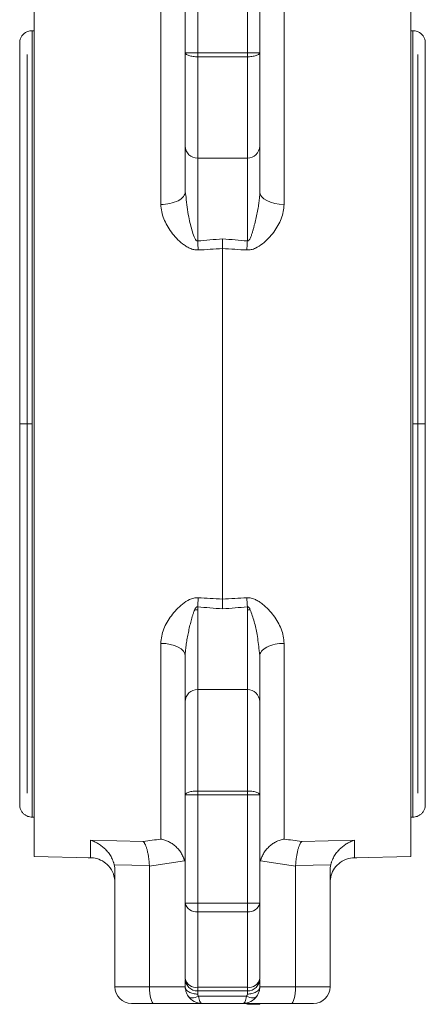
# Model space of a CAD drawing. Header units: millimetres. Extents: x 75 to 915, y -46 to 868.
# Tile 33 of 45: x 798 to 847, y 386 to 505. Entities that reach past the tile are written whole.
import ezdxf

# ---------------------------------------------------------------- set-up
doc = ezdxf.new("R2010")
doc.units = ezdxf.units.MM

msp = doc.modelspace()

# ---------------------------------------------------------------- linework, layer by layer
at = {"color": 7, "linetype": 'Continuous', "lineweight": 15}
for p, q in [((818.49, 500.57), (818.49, 513.62)), ((819.99, 500.57), (819.99, 513.62)), ((825.99, 500.57), (825.99, 513.62)), ((827.49, 500.57), (827.49, 513.62)), ((800.24, 403.49), (800.24, 507.99)), ((845.74, 507.99), (845.74, 455.74)), ((815.55, 505.89), (815.55, 482.25)), ((830.42, 482.25), (830.42, 505.89)), ((800.24, 503.24), (799.99, 503.24)), ((845.99, 503.24), (845.74, 503.24)), ((819.99, 500.57), (818.49, 500.57)), ((819.99, 500.09), (819.99, 500.57)), ((825.99, 500.57), (819.99, 500.57)), ((819.99, 500.09), (825.99, 500.09)), ((819.99, 487.83), (819.99, 500.09)), ((825.99, 500.09), (825.99, 500.57)), ((827.49, 500.57), (825.99, 500.57)), ((825.99, 500.09), (825.99, 487.83)), ((825.99, 487.83), (819.99, 487.83)), ((819.99, 487.83), (819.99, 477.84)), ((825.99, 487.83), (825.99, 477.84)), ((818.49, 483.76), (818.58, 483.12)), ((822.99, 434.57), (822.99, 476.91)), ((845.74, 455.74), (845.74, 403.49)), ((819.99, 433.64), (819.99, 433.3)), ((819.99, 423.65), (819.99, 433.3)), ((825.99, 433.3), (825.99, 433.64)), ((825.99, 433.3), (825.99, 423.65)), ((815.55, 429.23), (815.55, 405.59)), ((827.49, 427.72), (827.41, 428.37)), ((830.42, 405.59), (830.42, 429.23)), ((819.99, 423.65), (825.99, 423.65)), ((819.99, 411.39), (819.99, 423.65)), ((825.99, 423.65), (825.99, 411.39)), ((818.49, 410.92), (819.99, 410.92)), ((818.49, 410.92), (818.49, 397.86)), ((819.99, 411.39), (819.99, 410.92)), ((825.99, 411.39), (819.99, 411.39)), ((819.99, 410.92), (825.99, 410.92)), ((819.99, 410.92), (819.99, 397.86)), ((825.99, 410.92), (825.99, 411.39)), ((825.99, 410.92), (827.49, 410.92)), ((825.99, 397.86), (825.99, 410.92)), ((827.49, 410.92), (827.49, 397.86)), ((799.99, 408.24), (800.24, 408.24)), ((845.74, 408.24), (845.99, 408.24)), ((813.42, 405.29), (807.05, 405.44)), ((838.92, 405.44), (832.56, 405.29)), ((800.24, 403.49), (807.05, 403.34)), ((838.92, 403.34), (845.74, 403.49)), ((814.16, 402.39), (809.9, 402.49)), ((814.16, 387.74), (814.16, 402.31)), ((836.07, 402.49), (831.82, 402.39)), ((831.82, 387.74), (831.82, 402.31)), ((809.99, 387.74), (809.99, 401.77)), ((835.99, 387.74), (835.99, 401.77)), ((819.99, 397.86), (818.49, 397.86)), ((818.49, 397.86), (818.49, 388.74)), ((825.99, 397.86), (819.99, 397.86)), ((819.99, 397.86), (819.99, 396.8)), ((825.99, 397.86), (825.99, 396.8)), ((827.49, 397.86), (825.99, 397.86)), ((827.49, 397.86), (827.49, 388.74)), ((819.99, 396.8), (825.99, 396.8)), ((819.99, 396.8), (819.99, 387.68)), ((825.99, 387.68), (825.99, 396.8)), ((809.99, 387.74), (814.16, 387.74)), ((814.16, 387.74), (818.49, 387.74)), ((818.49, 388.55), (818.49, 387.74)), ((827.49, 388.55), (827.49, 387.74)), ((827.49, 387.74), (831.82, 387.74)), ((831.82, 387.74), (835.99, 387.74)), ((825.99, 387.68), (819.99, 387.68)), ((819.99, 387.68), (819.99, 387.24)), ((819.99, 387.24), (825.99, 387.24)), ((820.07, 386.61), (825.9, 386.61)), ((825.99, 387.68), (825.99, 387.24)), ((814.69, 385.74), (811.99, 385.74)), ((820.49, 385.74), (814.69, 385.74)), ((825.49, 385.74), (820.49, 385.74)), ((831.28, 385.74), (825.49, 385.74)), ((825.92, 385.64), (825.92, 385.74)), ((825.95, 385.74), (825.95, 385.63)), ((825.95, 385.64), (825.95, 385.74)), ((825.98, 385.64), (825.98, 385.74)), ((826.01, 385.64), (826.01, 385.74)), ((826.01, 385.64), (826.01, 385.74)), ((826.01, 385.64), (827.36, 385.64)), ((826.01, 385.64), (826.01, 385.64)), ((827.36, 385.64), (827.36, 385.74)), ((827.36, 385.64), (827.36, 385.74)), ((827.36, 385.64), (827.51, 385.64)), ((827.36, 385.64), (827.36, 385.64)), ((827.51, 385.64), (827.51, 385.74)), ((833.99, 385.74), (831.28, 385.74))]:
    msp.add_line(p, q, dxfattribs=at)
at = {"color": 8, "linetype": 'Continuous', "lineweight": 15}
for p, q in [((799.99, 455.74), (799.99, 503.24)), ((845.99, 503.24), (845.99, 455.74)), ((799.39, 500.37), (799.39, 455.74)), ((846.59, 455.74), (846.59, 500.37)), ((799.39, 455.74), (799.39, 411.12)), ((799.99, 408.24), (799.99, 455.74)), ((845.99, 455.74), (845.99, 408.24)), ((846.59, 411.12), (846.59, 455.74)), ((807.05, 405.44), (807.05, 403.34)), ((838.92, 403.34), (838.92, 405.44)), ((819.99, 386.87), (819.99, 387.24)), ((825.99, 387.24), (825.99, 386.87))]:
    msp.add_line(p, q, dxfattribs=at)
at = {"color": 7, "linetype": 'Continuous', "lineweight": 15, "flags": 128}
for points in [[(830.42, 482.25), (829.85, 482.29), (829.29, 482.38), (828.79, 482.52), (828.34, 482.71), (827.98, 482.93), (827.71, 483.19), (827.54, 483.47), (827.49, 483.76)], [(825.92, 476.75), (825.93, 476.88), (825.94, 477.01), (825.95, 477.15), (825.95, 477.28), (825.96, 477.42), (825.97, 477.56), (825.98, 477.7), (825.99, 477.84)], [(820.05, 434.74), (820.05, 434.61), (820.04, 434.47), (820.03, 434.34), (820.02, 434.2), (820.01, 434.06), (820, 433.93), (820, 433.79), (819.99, 433.64)], [(815.55, 429.23), (816.13, 429.2), (816.68, 429.11), (817.19, 428.97), (817.63, 428.78), (818, 428.55), (818.27, 428.29), (818.43, 428.01), (818.49, 427.72)], [(818.84, 386.61), (818.92, 386.53), (819.02, 386.47), (819.16, 386.43), (819.31, 386.42), (819.49, 386.43), (819.67, 386.47), (819.87, 386.53), (820.07, 386.61)], [(825.9, 386.61), (826.1, 386.53), (826.3, 386.47), (826.49, 386.43), (826.66, 386.42), (826.82, 386.43), (826.95, 386.47), (827.06, 386.53), (827.14, 386.61)]]:
    msp.add_lwpolyline(points, dxfattribs=at)
at = {"color": 7, "linetype": 'Continuous', "lineweight": 15}
for centre, radius, start, end in [((819.96, 489.31), 1.47, 181.0506, 271.0134), ((826.01, 489.31), 1.47, 268.9866, 358.9494), ((819.96, 422.18), 1.47, 88.9866, 178.9494), ((826.01, 422.18), 1.47, 1.0506, 91.0134), ((819.8, 398.13), 1.34, 191.4218, 278.0495), ((826.17, 398.13), 1.34, 261.9505, 348.5782), ((811.99, 387.74), 2, 180, 270), ((819.8, 389.01), 1.34, 191.4218, 278.0495), ((819.99, 388.74), 1.5, 180, 270), ((826.17, 389.01), 1.34, 261.9505, 348.5782), ((825.99, 388.74), 1.5, 270, 0), ((833.99, 387.74), 2, 270, 0)]:
    msp.add_arc(centre, radius, start, end, dxfattribs=at)
for centre, start_param, end_param in [((814.69, 387.74), 1.570796, 3.141593), ((831.28, 387.74), 3.141593, 4.712389)]:
    msp.add_ellipse(centre, major_axis=(0, 2), ratio=0.267949, start_param=start_param, end_param=end_param, dxfattribs=at)
for points, knots in [([(799.99, 503.24), (799.81, 503.23), (799.54, 503.2), (799.19, 503.02), (798.92, 502.82), (798.7, 502.54), (798.54, 502.2), (798.47, 501.82), (798.5, 501.57), (798.52, 501.45)], [0, 0, 0, 0, 0.195428, 0.311032, 0.437709, 0.57356, 0.7154, 0.859048, 1, 1, 1, 1]), ([(847.46, 501.45), (847.47, 501.57), (847.51, 501.82), (847.43, 502.2), (847.28, 502.54), (847.05, 502.82), (846.79, 503.02), (846.44, 503.2), (846.16, 503.23), (845.99, 503.24)], [0, 0, 0, 0, 0.140952, 0.2846, 0.42644, 0.562291, 0.688968, 0.804572, 1, 1, 1, 1]), ([(798.51, 501.42), (798.51, 501.39), (798.5, 501.35), (798.49, 500.65), (798.49, 499.68), (798.49, 498.59), (798.49, 497.49), (798.49, 495.65), (798.49, 492.56), (798.49, 488.16), (798.49, 483.75), (798.49, 479.66), (798.49, 476.24), (798.49, 473.71), (798.49, 472.14), (798.49, 470.46), (798.49, 468.17), (798.49, 464.92), (798.49, 460.6), (798.49, 457.43), (798.49, 455.74)], [0, 0, 0, 0, 0.06225, 0.127697, 0.183902, 0.230898, 0.26885, 0.301974, 0.404356, 0.509124, 0.578785, 0.64843, 0.716975, 0.74148, 0.765236, 0.78829, 0.81628, 0.866567, 0.928966, 1, 1, 1, 1]), ([(847.49, 455.74), (847.49, 457.48), (847.49, 460.63), (847.49, 464.72), (847.49, 467.97), (847.49, 470.74), (847.49, 474.78), (847.49, 479.99), (847.49, 485.25), (847.49, 489.3), (847.49, 492.27), (847.49, 494.44), (847.49, 496.11), (847.49, 497.54), (847.49, 499.01), (847.48, 500.32), (847.47, 501.28), (847.46, 501.37), (847.46, 501.42)], [0, 0, 0, 0, 0.07301, 0.131746, 0.173704, 0.213118, 0.253283, 0.355157, 0.45732, 0.52549, 0.590211, 0.649587, 0.684729, 0.729451, 0.78408, 0.84886, 0.923849, 1, 1, 1, 1]), ([(818.49, 500.57), (818.49, 500.51), (818.52, 500.45), (818.67, 500.33), (818.78, 500.28), (819.07, 500.18), (819.25, 500.15), (819.62, 500.1), (819.81, 500.09), (819.99, 500.09)], [0, 0, 0, 0, 0.25, 0.25, 0.5, 0.5, 0.75, 0.75, 1, 1, 1, 1]), ([(818.49, 489.28), (818.49, 489.32), (818.49, 489.39), (818.49, 489.52), (818.49, 489.65), (818.49, 489.79), (818.49, 490.02), (818.49, 490.37), (818.49, 490.86), (818.49, 491.41), (818.49, 492.23), (818.49, 493.4), (818.49, 494.72), (818.49, 495.87), (818.49, 496.76), (818.49, 497.68), (818.49, 498.52), (818.49, 499.27), (818.49, 499.91), (818.49, 500.35), (818.49, 500.57)], [0, 0, 0, 0, 0.0243571, 0.048696, 0.0730304, 0.0973742, 0.1217412, 0.1839755, 0.2462412, 0.3094355, 0.3726616, 0.5000025, 0.6273435, 0.6905377, 0.7537639, 0.8159982, 0.8782638, 0.9188463, 0.9594037, 1, 1, 1, 1]), ([(825.99, 500.09), (826.16, 500.09), (826.35, 500.1), (826.72, 500.15), (826.9, 500.18), (827.19, 500.28), (827.31, 500.33), (827.46, 500.45), (827.49, 500.51), (827.49, 500.57)], [0, 0, 0, 0, 0.25, 0.25, 0.5, 0.5, 0.75, 0.75, 1, 1, 1, 1]), ([(827.49, 500.57), (827.49, 499.27), (827.49, 497.98), (827.49, 495.56), (827.49, 494.43), (827.49, 492.43), (827.49, 491.56), (827.49, 490.17), (827.49, 489.64), (827.49, 489.28)], [0, 0, 0, 0, 0.25, 0.25, 0.5, 0.5, 0.75, 0.75, 1, 1, 1, 1]), ([(818.49, 483.76), (818.49, 483.86), (818.49, 484.06), (818.49, 484.35), (818.49, 484.63), (818.49, 484.91), (818.49, 485.18), (818.49, 485.44), (818.49, 485.92), (818.49, 486.56), (818.49, 487.32), (818.49, 487.97), (818.49, 488.43), (818.49, 488.74), (818.49, 488.95), (818.49, 489.13), (818.49, 489.23), (818.49, 489.28)], [0, 0, 0, 0, 0.03696, 0.073842, 0.110679, 0.147501, 0.184342, 0.221233, 0.258207, 0.386155, 0.514161, 0.638468, 0.762834, 0.822182, 0.881403, 0.940631, 1, 1, 1, 1]), ([(827.49, 489.28), (827.49, 489.09), (827.49, 488.84), (827.49, 488.18), (827.49, 487.78), (827.49, 486.84), (827.49, 486.3), (827.49, 485.1), (827.49, 484.45), (827.49, 483.76)], [0, 0, 0, 0, 0.25, 0.25, 0.5, 0.5, 0.75, 0.75, 1, 1, 1, 1]), ([(815.55, 482.25), (815.9, 482.25), (816.28, 482.29), (817, 482.44), (817.35, 482.56), (817.92, 482.85), (818.14, 483.03), (818.42, 483.4), (818.49, 483.59), (818.49, 483.76)], [0, 0, 0, 0, 0.25, 0.25, 0.5, 0.5, 0.75, 0.75, 1, 1, 1, 1]), ([(825.99, 477.84), (826, 477.84), (826.02, 477.83), (826.05, 477.84), (826.09, 477.85), (826.13, 477.87), (826.2, 477.94), (826.28, 478.06), (826.37, 478.23), (826.46, 478.47), (826.57, 478.79), (826.68, 479.16), (826.78, 479.54), (826.91, 480.04), (827.06, 480.67), (827.22, 481.44), (827.33, 482.08), (827.41, 482.6), (827.45, 482.99), (827.48, 483.38), (827.49, 483.64), (827.49, 483.76)], [0, 0, 0, 0, 0.005224, 0.010432, 0.015898, 0.023255, 0.031745, 0.063153, 0.090931, 0.125714, 0.188325, 0.250854, 0.313271, 0.375644, 0.500394, 0.625295, 0.750228, 0.814911, 0.874977, 0.940125, 1, 1, 1, 1]), ([(820.05, 476.75), (819.87, 476.74), (819.69, 476.75), (819.35, 476.83), (819.18, 476.89), (818.86, 477.03), (818.71, 477.12), (818.43, 477.3), (818.29, 477.4), (817.9, 477.71), (817.66, 477.93), (817.21, 478.41), (817, 478.65), (816.43, 479.41), (816.12, 479.95), (815.68, 481.08), (815.55, 481.66), (815.55, 482.25)], [0, 0, 0, 0, 0.0625, 0.0625, 0.125, 0.125, 0.1875, 0.1875, 0.25, 0.25, 0.375, 0.375, 0.5, 0.5, 0.75, 0.75, 1, 1, 1, 1]), ([(830.42, 482.25), (830.42, 481.66), (830.3, 481.09), (829.97, 480.24), (829.83, 479.96), (829.53, 479.42), (829.36, 479.16), (828.98, 478.65), (828.77, 478.41), (828.32, 477.94), (828.08, 477.71), (827.55, 477.3), (827.27, 477.11), (826.8, 476.89), (826.63, 476.83), (826.28, 476.75), (826.1, 476.74), (825.92, 476.75)], [0, 0, 0, 0, 0.25, 0.25, 0.375, 0.375, 0.5, 0.5, 0.625, 0.625, 0.75, 0.75, 0.875, 0.875, 0.9375, 0.9375, 1, 1, 1, 1]), ([(822.99, 478.09), (822.48, 478.05), (821.48, 477.97), (820.48, 477.88), (819.99, 477.84)], [0, 0, 0, 0, 0.5089, 1, 1, 1, 1]), ([(825.99, 477.84), (825.5, 477.88), (824.5, 477.97), (823.5, 478.05), (822.99, 478.09)], [0, 0, 0, 0, 0.4911, 1, 1, 1, 1]), ([(822.99, 478.09), (822.99, 478.03), (822.99, 477.91), (822.99, 477.76), (822.99, 477.65), (822.99, 477.56), (822.99, 477.51), (822.99, 477.38), (822.99, 477.18), (822.99, 477), (822.99, 476.91)], [0, 0, 0, 0, 0.15198, 0.276907, 0.374401, 0.444284, 0.486493, 0.501019, 0.767889, 1, 1, 1, 1]), ([(820.05, 476.75), (820.53, 476.77), (821.51, 476.83), (822.49, 476.88), (822.99, 476.91)], [0, 0, 0, 0, 0.491731, 1, 1, 1, 1]), ([(822.99, 476.91), (823.48, 476.88), (824.46, 476.83), (825.44, 476.77), (825.92, 476.75)], [0, 0, 0, 0, 0.508269, 1, 1, 1, 1]), ([(798.49, 455.74), (798.49, 454), (798.49, 450.86), (798.49, 446.76), (798.49, 443.52), (798.49, 440.75), (798.49, 436.7), (798.49, 431.49), (798.49, 426.24), (798.49, 422.18), (798.49, 419.22), (798.49, 417.05), (798.49, 415.37), (798.49, 413.94), (798.49, 412.48), (798.49, 411.17), (798.5, 410.2), (798.51, 410.11), (798.51, 410.07)], [0, 0, 0, 0, 0.07301, 0.131746, 0.173704, 0.213118, 0.253283, 0.355157, 0.45732, 0.52549, 0.590211, 0.649587, 0.684729, 0.729451, 0.78408, 0.84886, 0.923849, 1, 1, 1, 1]), ([(847.46, 410.07), (847.47, 410.09), (847.48, 410.14), (847.48, 410.83), (847.49, 411.8), (847.49, 412.89), (847.49, 413.99), (847.49, 415.84), (847.49, 418.92), (847.49, 423.32), (847.49, 427.74), (847.49, 431.82), (847.49, 435.24), (847.49, 437.78), (847.49, 439.35), (847.49, 441.02), (847.49, 443.32), (847.49, 446.56), (847.49, 450.88), (847.49, 454.05), (847.49, 455.74)], [0, 0, 0, 0, 0.06225, 0.127697, 0.183902, 0.230898, 0.26885, 0.301974, 0.404356, 0.509124, 0.578785, 0.64843, 0.716975, 0.74148, 0.765236, 0.78829, 0.81628, 0.866567, 0.928966, 1, 1, 1, 1]), ([(815.55, 429.23), (815.55, 429.82), (815.68, 430.4), (816.01, 431.25), (816.14, 431.53), (816.45, 432.06), (816.62, 432.32), (817, 432.83), (817.2, 433.08), (817.65, 433.55), (817.9, 433.77), (818.42, 434.19), (818.7, 434.38), (819.18, 434.59), (819.34, 434.65), (819.69, 434.73), (819.87, 434.75), (820.05, 434.74)], [0, 0, 0, 0, 0.25, 0.25, 0.375, 0.375, 0.5, 0.5, 0.625, 0.625, 0.75, 0.75, 0.875, 0.875, 0.9375, 0.9375, 1, 1, 1, 1]), ([(822.99, 434.57), (822.49, 434.6), (821.51, 434.65), (820.53, 434.71), (820.05, 434.74)], [0, 0, 0, 0, 0.508269, 1, 1, 1, 1]), ([(825.92, 434.74), (825.44, 434.71), (824.46, 434.65), (823.48, 434.6), (822.99, 434.57)], [0, 0, 0, 0, 0.491731, 1, 1, 1, 1]), ([(822.99, 434.57), (822.99, 434.53), (822.99, 434.45), (822.99, 434.31), (822.99, 434.16), (822.99, 434), (822.99, 433.75), (822.99, 433.55), (822.99, 433.4)], [0, 0, 0, 0, 0.111713, 0.232199, 0.361405, 0.499222, 0.625849, 1, 1, 1, 1]), ([(825.92, 434.74), (826.1, 434.75), (826.28, 434.73), (826.63, 434.65), (826.8, 434.59), (827.11, 434.45), (827.26, 434.37), (827.55, 434.18), (827.69, 434.08), (828.08, 433.77), (828.32, 433.55), (828.77, 433.08), (828.98, 432.83), (829.54, 432.07), (829.85, 431.54), (830.3, 430.4), (830.42, 429.82), (830.42, 429.23)], [0, 0, 0, 0, 0.0625, 0.0625, 0.125, 0.125, 0.1875, 0.1875, 0.25, 0.25, 0.375, 0.375, 0.5, 0.5, 0.75, 0.75, 1, 1, 1, 1]), ([(819.63, 433.3), (819.62, 433.27), (819.59, 433.2), (819.54, 433.09), (819.49, 432.96), (819.44, 432.8), (819.33, 432.46), (819.22, 432.06), (819.1, 431.6), (818.99, 431.13), (818.86, 430.55), (818.72, 429.85), (818.62, 429.26), (818.56, 428.79), (818.52, 428.43), (818.49, 428.07), (818.49, 427.84), (818.49, 427.72)], [0, 0, 0, 0, 0.018432, 0.039269, 0.062564, 0.091778, 0.125249, 0.250254, 0.312675, 0.37509, 0.499979, 0.625036, 0.750017, 0.814568, 0.874852, 0.939852, 1, 1, 1, 1]), ([(819.99, 433.64), (819.98, 433.65), (819.96, 433.65), (819.92, 433.65), (819.89, 433.64), (819.85, 433.62), (819.81, 433.58), (819.75, 433.52), (819.69, 433.42), (819.65, 433.34), (819.63, 433.3)], [0, 0, 0, 0, 0.060218, 0.120277, 0.183245, 0.251806, 0.365859, 0.501886, 0.724573, 1, 1, 1, 1]), ([(819.99, 433.64), (820.48, 433.6), (821.48, 433.52), (822.48, 433.44), (822.99, 433.4)], [0, 0, 0, 0, 0.4911, 1, 1, 1, 1]), ([(822.99, 433.4), (823.5, 433.44), (824.5, 433.52), (825.5, 433.6), (825.99, 433.64)], [0, 0, 0, 0, 0.5089, 1, 1, 1, 1]), ([(826.34, 433.3), (826.32, 433.34), (826.28, 433.42), (826.22, 433.52), (826.16, 433.58), (826.11, 433.62), (826.05, 433.65), (826.01, 433.65), (825.99, 433.64)], [0, 0, 0, 0, 0.276735, 0.500288, 0.636556, 0.750769, 0.880987, 1, 1, 1, 1]), ([(830.42, 429.23), (830.07, 429.23), (829.7, 429.19), (828.97, 429.04), (828.63, 428.93), (828.06, 428.63), (827.83, 428.46), (827.55, 428.09), (827.49, 427.9), (827.49, 427.72)], [0, 0, 0, 0, 0.25, 0.25, 0.5, 0.5, 0.75, 0.75, 1, 1, 1, 1]), ([(818.49, 422.21), (818.49, 422.39), (818.49, 422.65), (818.49, 423.31), (818.49, 423.71), (818.49, 424.65), (818.49, 425.19), (818.49, 426.39), (818.49, 427.04), (818.49, 427.72)], [0, 0, 0, 0, 0.25, 0.25, 0.5, 0.5, 0.75, 0.75, 1, 1, 1, 1]), ([(827.49, 427.72), (827.49, 427.04), (827.49, 426.39), (827.49, 425.19), (827.49, 424.65), (827.49, 423.71), (827.49, 423.31), (827.49, 422.65), (827.49, 422.39), (827.49, 422.21)], [0, 0, 0, 0, 0.25, 0.25, 0.5, 0.5, 0.75, 0.75, 1, 1, 1, 1]), ([(818.49, 410.92), (818.49, 412.21), (818.49, 413.5), (818.49, 415.92), (818.49, 417.06), (818.49, 419.05), (818.49, 419.92), (818.49, 421.31), (818.49, 421.84), (818.49, 422.21)], [0, 0, 0, 0, 0.25, 0.25, 0.5, 0.5, 0.75, 0.75, 1, 1, 1, 1]), ([(827.49, 422.21), (827.49, 422.17), (827.49, 422.09), (827.49, 421.97), (827.49, 421.84), (827.49, 421.69), (827.49, 421.46), (827.49, 421.12), (827.49, 420.62), (827.49, 420.07), (827.49, 419.25), (827.49, 418.09), (827.49, 416.76), (827.49, 415.61), (827.49, 414.72), (827.49, 413.8), (827.49, 412.96), (827.49, 412.21), (827.49, 411.57), (827.49, 411.13), (827.49, 410.92)], [0, 0, 0, 0, 0.024357, 0.048696, 0.07303, 0.097374, 0.121741, 0.183976, 0.246241, 0.309435, 0.372662, 0.500003, 0.627343, 0.690538, 0.753764, 0.815998, 0.878264, 0.918846, 0.959404, 1, 1, 1, 1]), ([(819.99, 411.39), (819.81, 411.39), (819.62, 411.38), (819.25, 411.34), (819.07, 411.3), (818.78, 411.21), (818.67, 411.15), (818.52, 411.03), (818.49, 410.97), (818.49, 410.92)], [0, 0, 0, 0, 0.25, 0.25, 0.5, 0.5, 0.75, 0.75, 1, 1, 1, 1]), ([(827.49, 410.92), (827.49, 410.97), (827.46, 411.03), (827.31, 411.15), (827.19, 411.21), (826.9, 411.3), (826.72, 411.34), (826.35, 411.38), (826.16, 411.39), (825.99, 411.39)], [0, 0, 0, 0, 0.25, 0.25, 0.5, 0.5, 0.75, 0.75, 1, 1, 1, 1]), ([(798.52, 410.03), (798.5, 409.91), (798.47, 409.66), (798.54, 409.28), (798.7, 408.94), (798.92, 408.66), (799.19, 408.46), (799.54, 408.29), (799.81, 408.26), (799.99, 408.24)], [0, 0, 0, 0, 0.140952, 0.2846, 0.42644, 0.562291, 0.688968, 0.804572, 1, 1, 1, 1]), ([(845.99, 408.24), (846.16, 408.26), (846.44, 408.29), (846.79, 408.46), (847.05, 408.66), (847.28, 408.94), (847.43, 409.28), (847.51, 409.66), (847.47, 409.91), (847.46, 410.03)], [0, 0, 0, 0, 0.1954277, 0.3110321, 0.4377085, 0.5735602, 0.7153998, 0.8590477, 1, 1, 1, 1]), ([(815.55, 405.59), (815.2, 405.54), (814.49, 405.44), (813.78, 405.34), (813.42, 405.29)], [0, 0, 0, 0, 0.495122, 1, 1, 1, 1]), ([(818.4, 402.97), (818.39, 403.01), (818.36, 403.09), (818.32, 403.22), (818.28, 403.34), (818.21, 403.5), (818.11, 403.7), (817.94, 404.01), (817.67, 404.36), (817.31, 404.74), (816.9, 405.05), (816.54, 405.26), (816.24, 405.39), (816.01, 405.48), (815.78, 405.55), (815.62, 405.58), (815.55, 405.59)], [0, 0, 0, 0, 0.0307945, 0.0618957, 0.0932916, 0.1249691, 0.1866185, 0.2501242, 0.3749351, 0.5002331, 0.624963, 0.750252, 0.8127079, 0.8749707, 0.9427365, 1, 1, 1, 1]), ([(827.58, 402.97), (827.59, 403.01), (827.61, 403.09), (827.65, 403.22), (827.7, 403.34), (827.76, 403.5), (827.86, 403.7), (828.04, 404.01), (828.3, 404.36), (828.67, 404.74), (829.07, 405.05), (829.41, 405.24), (829.71, 405.38), (829.95, 405.47), (830.2, 405.55), (830.35, 405.58), (830.42, 405.59)], [0, 0, 0, 0, 0.030748, 0.061833, 0.093244, 0.12497, 0.186574, 0.250126, 0.374938, 0.500236, 0.624967, 0.750257, 0.79422, 0.87497, 0.944932, 1, 1, 1, 1]), ([(832.56, 405.29), (832.2, 405.34), (831.48, 405.44), (830.77, 405.54), (830.42, 405.59)], [0, 0, 0, 0, 0.5048779, 1, 1, 1, 1]), ([(809.9, 402.49), (809.89, 402.54), (809.87, 402.63), (809.82, 402.78), (809.77, 402.92), (809.7, 403.11), (809.59, 403.34), (809.4, 403.68), (809.12, 404.07), (808.74, 404.46), (808.34, 404.8), (807.99, 405.02), (807.71, 405.18), (807.48, 405.28), (807.27, 405.37), (807.12, 405.41), (807.05, 405.44)], [0, 0, 0, 0, 0.030248, 0.061161, 0.092762, 0.125071, 0.186016, 0.250538, 0.375099, 0.500416, 0.62474, 0.749271, 0.812018, 0.874672, 0.943159, 1, 1, 1, 1]), ([(814.16, 402.39), (814.15, 402.44), (814.15, 402.55), (814.13, 402.71), (814.12, 402.87), (814.1, 403.04), (814.08, 403.2), (814.05, 403.45), (813.99, 403.81), (813.9, 404.22), (813.79, 404.58), (813.69, 404.84), (813.61, 405.01), (813.55, 405.12), (813.48, 405.22), (813.44, 405.27), (813.42, 405.29)], [0, 0, 0, 0, 0.040215, 0.081069, 0.122521, 0.164525, 0.207032, 0.249989, 0.370026, 0.499804, 0.624755, 0.749507, 0.812675, 0.87482, 0.937554, 1, 1, 1, 1]), ([(831.82, 402.39), (831.82, 402.44), (831.83, 402.55), (831.84, 402.71), (831.86, 402.87), (831.87, 403.03), (831.89, 403.2), (831.93, 403.45), (831.99, 403.81), (832.08, 404.22), (832.18, 404.58), (832.27, 404.81), (832.35, 404.99), (832.42, 405.11), (832.49, 405.22), (832.54, 405.27), (832.56, 405.29)], [0, 0, 0, 0, 0.040158, 0.080969, 0.122395, 0.164393, 0.206917, 0.249915, 0.369889, 0.499689, 0.624717, 0.749418, 0.781233, 0.874783, 0.94392, 1, 1, 1, 1]), ([(836.07, 402.49), (836.08, 402.54), (836.11, 402.63), (836.15, 402.78), (836.2, 402.92), (836.28, 403.11), (836.38, 403.34), (836.58, 403.68), (836.86, 404.07), (837.23, 404.46), (837.63, 404.8), (837.98, 405.02), (838.27, 405.18), (838.49, 405.28), (838.71, 405.37), (838.85, 405.41), (838.92, 405.44)], [0, 0, 0, 0, 0.030339, 0.061284, 0.092855, 0.125071, 0.186122, 0.250539, 0.375099, 0.500416, 0.62474, 0.749271, 0.812017, 0.874672, 0.942188, 1, 1, 1, 1]), ([(806.75, 403.33), (807.04, 403.33), (807.63, 403.33), (808.51, 402.98), (809.3, 402.34), (809.88, 401.42), (809.95, 400.69), (809.99, 400.34)], [0, 0, 0, 0, 0.172561, 0.361182, 0.558277, 0.7876, 1, 1, 1, 1]), ([(835.99, 400.34), (836.01, 400.64), (836.07, 401.25), (836.5, 402.11), (837.21, 402.84), (838.17, 403.31), (838.88, 403.33), (839.22, 403.33)], [0, 0, 0, 0, 0.179066, 0.371816, 0.569571, 0.795045, 1, 1, 1, 1]), ([(818.4, 402.97), (818.04, 402.91), (817.34, 402.79), (816.28, 402.62), (815.22, 402.46), (814.51, 402.36), (814.16, 402.31)], [0, 0, 0, 0, 0.249153, 0.498864, 0.749143, 1, 1, 1, 1]), ([(814.16, 402.31), (814.16, 402.32), (814.16, 402.35), (814.16, 402.38), (814.16, 402.39)], [0, 0, 0, 0, 0.500569, 1, 1, 1, 1]), ([(831.82, 402.31), (831.46, 402.36), (830.75, 402.46), (829.69, 402.62), (828.63, 402.79), (827.93, 402.91), (827.58, 402.97)], [0, 0, 0, 0, 0.250857, 0.501136, 0.750847, 1, 1, 1, 1]), ([(831.82, 402.39), (831.82, 402.38), (831.82, 402.35), (831.82, 402.32), (831.82, 402.31)], [0, 0, 0, 0, 0.499431, 1, 1, 1, 1]), ([(819.99, 386.87), (819.81, 386.87), (819.62, 386.89), (819.25, 386.97), (819.07, 387.04), (818.78, 387.21), (818.67, 387.31), (818.52, 387.53), (818.49, 387.64), (818.49, 387.74)], [0, 0, 0, 0, 0.25, 0.25, 0.5, 0.5, 0.75, 0.75, 1, 1, 1, 1]), ([(818.84, 386.61), (818.72, 386.78), (818.63, 386.97), (818.52, 387.35), (818.49, 387.55), (818.49, 387.74)], [0, 0, 0, 0, 0.5, 0.5, 1, 1, 1, 1]), ([(827.49, 387.74), (827.49, 387.64), (827.46, 387.53), (827.31, 387.31), (827.19, 387.21), (826.9, 387.04), (826.72, 386.97), (826.35, 386.89), (826.16, 386.87), (825.99, 386.87)], [0, 0, 0, 0, 0.25, 0.25, 0.5, 0.5, 0.75, 0.75, 1, 1, 1, 1]), ([(827.49, 387.74), (827.49, 387.55), (827.46, 387.35), (827.34, 386.97), (827.26, 386.78), (827.14, 386.61)], [0, 0, 0, 0, 0.5, 0.5, 1, 1, 1, 1]), ([(820.49, 385.74), (820.16, 385.74), (819.84, 385.82), (819.27, 386.12), (819.02, 386.35), (818.84, 386.61)], [0, 0, 0, 0, 0.5, 0.5, 1, 1, 1, 1]), ([(820.07, 386.61), (820.07, 386.63), (820.05, 386.65), (820.03, 386.69), (820.01, 386.74), (819.99, 386.8), (819.99, 386.85), (819.99, 386.87)], [0, 0, 0, 0, 0.166219, 0.333169, 0.502407, 0.750217, 1, 1, 1, 1]), ([(820.07, 386.61), (820.12, 386.35), (820.18, 386.12), (820.33, 385.82), (820.41, 385.74), (820.49, 385.74)], [0, 0, 0, 0, 0.5, 0.5, 1, 1, 1, 1]), ([(827.14, 386.61), (826.95, 386.35), (826.71, 386.12), (826.13, 385.82), (825.81, 385.74), (825.49, 385.74)], [0, 0, 0, 0, 0.5, 0.5, 1, 1, 1, 1]), ([(825.49, 385.74), (825.57, 385.74), (825.65, 385.82), (825.79, 386.12), (825.85, 386.35), (825.9, 386.61)], [0, 0, 0, 0, 0.5, 0.5, 1, 1, 1, 1])]:
    msp.add_open_spline(points, degree=3, knots=knots, dxfattribs=at)
at = {"color": 8, "linetype": 'Continuous', "lineweight": 15}
for points, knots in [([(818.58, 483.12), (818.66, 482.32), (818.82, 480.91), (819.25, 479.26), (819.55, 478.32), (819.75, 477.96), (819.85, 477.87), (819.9, 477.84), (819.94, 477.83), (819.97, 477.84), (819.99, 477.84)], [0, 0, 0, 0, 0.430174, 0.759272, 0.909274, 0.964305, 0.974647, 0.983682, 0.991888, 1, 1, 1, 1]), ([(799.99, 455.74), (799.87, 455.74), (799.61, 455.74), (799.17, 455.74), (798.75, 455.74), (798.49, 455.74), (798.52, 455.74), (798.52, 455.74)], [0, 0, 0, 0, 0.151816, 0.330244, 0.585226, 0.864807, 1, 1, 1, 1]), ([(845.99, 455.74), (846.11, 455.74), (846.37, 455.74), (846.8, 455.74), (847.22, 455.74), (847.48, 455.74), (847.46, 455.74), (847.45, 455.74)], [0, 0, 0, 0, 0.151816, 0.330244, 0.585226, 0.864807, 1, 1, 1, 1]), ([(827.41, 428.37), (827.34, 429.02), (827.22, 430.19), (826.84, 431.84), (826.51, 432.82), (826.34, 433.3)], [0, 0, 0, 0, 0.386157, 0.697956, 1, 1, 1, 1])]:
    msp.add_open_spline(points, degree=3, knots=knots, dxfattribs=at)
at = {"color": 7, "linetype": 'Continuous', "lineweight": 15}
for points in [[(820.05, 476.75), (820.03, 477.09), (820.01, 477.47), (819.99, 477.84)], [(825.92, 434.74), (825.94, 434.39), (825.96, 434.02), (825.99, 433.64)], [(819.63, 433.3), (819.75, 433.3), (819.87, 433.3), (819.99, 433.3)], [(826.34, 433.3), (826.23, 433.3), (826.11, 433.3), (825.99, 433.3)], [(809.9, 402.49), (809.96, 402.25), (809.99, 402.01), (809.99, 401.77)], [(835.99, 401.77), (835.99, 402.01), (836.01, 402.25), (836.07, 402.49)], [(825.9, 386.61), (825.96, 386.69), (825.99, 386.78), (825.99, 386.87)]]:
    msp.add_open_spline(points, degree=3, dxfattribs=at)

doc.saveas('drawing.dxf')
